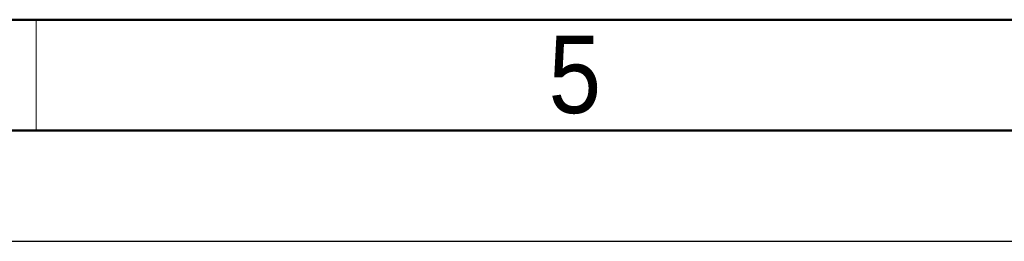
# Model space of a CAD drawing. Header units: millimetres. Extents: x 0 to 420, y 0 to 297.
# Tile 9 of 87: x 165 to 210, y 0 to 10. Entities that reach past the tile are written whole.
import ezdxf

# ---------------------------------------------------------------- set-up
doc = ezdxf.new("R2010")
doc.units = ezdxf.units.MM
doc.linetypes.add('SLD-Solido', pattern=[0])
doc.layers.add('BLOCCO', color=7, linetype='SLD-Solido')
doc.styles.add('SLDTEXTSTYLE12', font='GOTHIC.TTF', dxfattribs={"width": 0.913})

msp = doc.modelspace()

# ---------------------------------------------------------------- linework, layer by layer
at = {"layer": 'BLOCCO', "linetype": 'SLD-Solido', "lineweight": 50}
for p, q in [((410, 10), (20, 10)), ((415, 5), (15, 5))]:
    msp.add_line(p, q, dxfattribs=at)
at = {"layer": 'BLOCCO', "linetype": 'SLD-Solido', "lineweight": 18}
msp.add_line((166.25, 10), (166.25, 5), dxfattribs=at)
at = {"layer": 'BLOCCO'}
msp.add_line((0, 0), (420, 0), dxfattribs=at)

# ---------------------------------------------------------------- texts
at = {"layer": 'BLOCCO', "insert": (190.5898, 9.285), "char_height": 3.5, "attachment_point": 2, "style": 'SLDTEXTSTYLE12'}
msp.add_mtext('5', dxfattribs=at)

doc.saveas('drawing.dxf')
